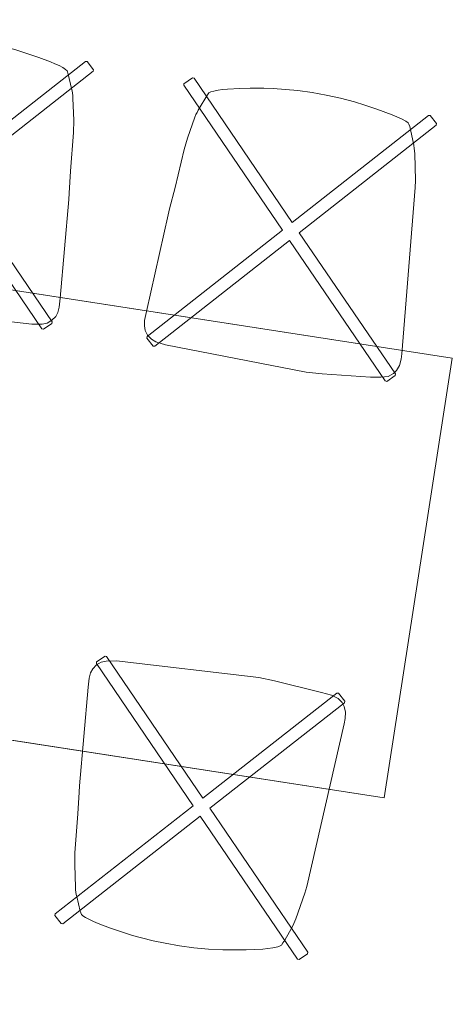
# Model space of a CAD drawing. Header units: metres. Extents: x 5509548 to 5517943, y 5680530 to 5684871.
# Tile 123 of 124: x 5516180.004 to 5516180.801, y 5683296.815 to 5683298.63. Entities that reach past the tile are written whole.
import ezdxf

# ---------------------------------------------------------------- set-up
doc = ezdxf.new("R2010")
doc.units = ezdxf.units.M
for name, color, linetype in [('Nowe_A-Meble-Jadalnia', 7, 'CONTINUOUS'), ('Nowe_A-Ściany-Zewnętrzne', 7, 'CONTINUOUS'), ('Nowe_Drzwi Archicad', 7, 'CONTINUOUS')]:
    doc.layers.add(name, color=color, linetype=linetype)
for name, color, linetype, lineweight in [('Nowe_A-Meble-Jadalnia_Nr_pióra__19', 255, 'CONTINUOUS', 0), ('Nowe_A-Meble-Jadalnia_Nr_pióra__2', 8, 'CONTINUOUS', 13), ('Nowe_A-Meble-Jadalnia_Nr_pióra__4', 7, 'CONTINUOUS', 13), ('Nowe_Drzwi Archicad_Nr_pióra__20', 1, 'CONTINUOUS', 13), ('Nowe_Drzwi Archicad_Nr_pióra__23', 7, 'CONTINUOUS', 15), ('Nowe_Drzwi Archicad_Nr_pióra__27', 7, 'CONTINUOUS', 25), ('Nowe_Drzwi Archicad_Nr_pióra__3', 7, 'CONTINUOUS', 13), ('Nowe_Drzwi Archicad_Nr_pióra__47', 7, 'CONTINUOUS', 15)]:
    doc.layers.add(name, color=color, linetype=linetype, lineweight=lineweight)

# ---------------------------------------------------------------- blocks, each defined once
blk = doc.blocks.new('WSC Drzwi 26')
at = {"layer": 'Nowe_Drzwi Archicad_Nr_pióra__20', "color": 1, "linetype": 'Continuous', "lineweight": 13}
for p, q in [((401.9999999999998, 271.9999999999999), (401.9999999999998, 671.9999999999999)), ((401.9999999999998, 671.9999999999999), (501.9999999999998, 671.9999999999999)), ((501.9999999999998, 671.9999999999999), (501.9999999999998, 271.9999999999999)), ((651.9999999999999, 472), (587.0194036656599, 548.0071187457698)), ((651.9999999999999, 472), (553.6860703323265, 453.7262145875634)), ((501.9999999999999, 271.9999999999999), (401.9999999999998, 271.9999999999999))]:
    blk.add_line(p, q, dxfattribs=at)
for centre, start, end in [((351.9999999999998, 754.8427124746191), 250.5287793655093, 289.4712206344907), ((551.9999999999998, 189.1572875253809), 70.52877936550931, 109.4712206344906)]:
    blk.add_arc(centre, 300.0000000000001, start, end, dxfattribs=at)
at = {"layer": 'Nowe_Drzwi Archicad_Nr_pióra__23', "color": 7, "linetype": 'Continuous', "lineweight": 15}
for p, q in [((-472.0000000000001, 0), (-500, 0)), ((-500, 0), (-500, -115)), ((-472.0000000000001, -40), (-472.0000000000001, 0)), ((500, 0), (472.0000000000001, 0)), ((472.0000000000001, 0), (472.0000000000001, -40)), ((500, -115), (500, 0)), ((-460, -40), (-472.0000000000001, -40)), ((-460, -115), (-460, -40)), ((472.0000000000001, -40), (460, -40)), ((460, -40), (460, -115)), ((-500, -115), (-460, -115)), ((460, -115), (500, -115))]:
    blk.add_line(p, q, dxfattribs=at)
at = {"layer": 'Nowe_Drzwi Archicad_Nr_pióra__27', "color": 7, "linetype": 'Continuous', "lineweight": 25}
for p, q in [((-500, -115), (-500, 0)), ((-500, -115), (-500, 0)), ((500, -115), (500, 0)), ((500, -115), (500, 0))]:
    blk.add_line(p, q, dxfattribs=at)
at = {"layer": 'Nowe_Drzwi Archicad_Nr_pióra__3', "color": 7, "linetype": 'Continuous', "lineweight": 13}
for p, q in [((431.9999999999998, 863.9999999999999), (431.9999999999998, 944)), ((431.9999999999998, 944), (471.9999999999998, 944)), ((471.9999999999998, 944), (471.9999999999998, 863.9999999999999)), ((471.9999999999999, 863.9999999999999), (431.9999999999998, 863.9999999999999)), ((451.9999999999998, 863.9999999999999), (451.9999999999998, 80.00000000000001)), ((500, 170), (-500, 170)), ((-500, 170), (-500, 145)), ((500, 145), (500, 170)), ((431.9999999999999, 0), (431.9999999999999, 80.00000000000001)), ((431.9999999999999, 80.00000000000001), (471.9999999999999, 80.00000000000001)), ((471.9999999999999, 80.00000000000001), (471.9999999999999, 0)), ((471.9999999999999, 0), (431.9999999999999, 0)), ((-500, -325), (-500, -350.0000000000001)), ((500, -350.0000000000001), (500, -325)), ((-500, -350.0000000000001), (500, -350.0000000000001))]:
    blk.add_line(p, q, dxfattribs=at)
at = {"layer": 'Nowe_Drzwi Archicad_Nr_pióra__3', "color": 7, "linetype": 'Continuous', "lineweight": 13, "flags": 128}
for points in [[(451.9999999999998, 863.9999999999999), (451.9999999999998, 80.00000000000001), (431.9999999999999, 80.00000000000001), (431.9999999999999, 863.9999999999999)], [(471.9999999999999, 863.9999999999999), (471.9999999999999, 80.00000000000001), (451.9999999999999, 80.00000000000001), (451.9999999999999, 863.9999999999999)]]:
    blk.add_lwpolyline(points, close=True, dxfattribs=at)
at = {"layer": 'Nowe_Drzwi Archicad_Nr_pióra__3', "color": 7, "linetype": 'Continuous', "lineweight": 13}
blk.add_arc((471.9999999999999, 0), 944, 90, 180, dxfattribs=at)
at = {"layer": 'Nowe_Drzwi Archicad_Nr_pióra__47', "color": 7, "linetype": 'Continuous', "lineweight": 15}
for p, q in [((-500, 145), (-489.9999999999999, 145)), ((-489.9999999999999, 0), (-489.9999999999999, 145)), ((500, 145), (489.9999999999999, 145)), ((489.9999999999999, 0), (489.9999999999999, 145)), ((-490, -115), (-490, -325.0000000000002)), ((490, -115), (490, -325)), ((-500, -325), (-490, -325)), ((500, -325), (490, -325))]:
    blk.add_line(p, q, dxfattribs=at)
blk = doc.blocks.new('Ściana_50', base_point=(65105.07224493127, -99042.597843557))
at = {"layer": 'Nowe_Drzwi Archicad', "color": 7, "linetype": 'Continuous', "lineweight": 13, "zscale": 1000, "rotation": 270}
blk.add_blockref('WSC Drzwi 26', (65095.07224493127, -106892.5958496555), dxfattribs=at)
blk = doc.blocks.new('Furniture_Chairs-Stools-Benches_Capdell_ICS-wood-chair')
at = {"layer": 'Nowe_A-Meble-Jadalnia_Nr_pióra__2', "color": 8, "linetype": 'Continuous', "lineweight": 13, "flags": 128}
for points in [[(1.63919, 256.2324), (-25.17237, 255.7175), (-47.94533999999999, 254.5457), (-70.23727000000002, 252.5397), (-87.16461000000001, 250.4799), (-112.0892, 246.6486), (-130.7919, 243.1955), (-153.2082, 238.5477), (-162.1134, 236.3299), (-170.0032, 233.9985), (-177.5066, 231.4137), (-182.9017, 228.9275), (-186.1, 226.7338), (-188.9624, 220.8837), (-199.5245, 195.6691), (-200.9033, 191.8118), (-202.236, 187.7255), (-203.4911, 183.3545), (-204.6254, 178.6386), (-212.2464000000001, 138.0933), (-215.1153, 116.2368), (-220.7376, 44.74842999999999), (-224.8017, 4.490387), (-225.7966, -6.989534), (-237.9326, -189.1456), (-238.7774, -205.9592), (-237.5427, -215.9207), (-234.8634, -224.0729), (-229.174, -231.8877), (-221.2378, -238.4173000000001), (-212.5685, -241.6336), (-193.7667, -244.8557), (70.08121, -254.8826000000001), (99.15836999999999, -253.4204000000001), (188.1275, -245.563), (207.1687, -243.0036), (220.0062, -239.2192000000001), (228.9134000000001, -232.7707), (233.6283, -225.9479), (237.7084, -216.1137), (238.7774, -204.4287), (238.5009, -194.5481), (216.0042, 112.25), (214.3402, 125.1887), (205.4552, 174.5314), (203.1922, 183.4025), (201.4675, 189.3808), (191.1853, 216.5887), (188.8152, 221.8983), (186.6668, 226.3054), (184.7739, 228.075), (180.4096, 230.4182), (171.8809, 233.6282), (162.7417, 236.2946), (153.6299, 238.6155), (123.7301, 244.5729), (101.1892, 248.4348000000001), (81.36465000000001, 251.1475), (55.00217, 253.9504), (28.12396, 255.5882)], [(-217.2828, 248.9389), (-220.2733, 249.2101), (-234.091, 236.3002), (-234.0234, 233.2982), (-13.45056, -2.784718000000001), (-229.7095, -234.5712), (-229.7751, -237.5732), (-215.9485000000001, -250.4736), (-212.9582, -250.2004), (2.227011, -19.56470000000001), (216.0696, -248.4442000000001), (219.0231, -248.6758), (232.8408, -235.7659), (232.8101, -232.8034), (17.893, -2.773881), (236.8019, 231.8528), (236.8306, 234.8153), (223.004, 247.7156), (220.0506, 247.4819), (2.215419, 14.00608)]]:
    blk.add_lwpolyline(points, close=True, dxfattribs=at)
blk = doc.blocks.new('Stół Jadalniany 03 27')
at = {"layer": 'Nowe_A-Meble-Jadalnia_Nr_pióra__19', "color": 255, "linetype": 'Continuous', "lineweight": 0, "flags": 128}
blk.add_lwpolyline([(0, 0), (1300, 0), (1300, 820), (0, 820)], close=True, dxfattribs=at)
at = {"layer": 'Nowe_A-Meble-Jadalnia_Nr_pióra__4', "color": 7, "linetype": 'Continuous', "lineweight": 13}
for p, q in [((1300, 820), (0, 820)), ((0, 820), (0, 0)), ((1300, 0), (1300, 820)), ((0, 0), (1300, 0))]:
    blk.add_line(p, q, dxfattribs=at)

msp = doc.modelspace()

# ---------------------------------------------------------------- block references
at = {"layer": 'Nowe_A-Meble-Jadalnia', "color": 7, "linetype": 'Continuous', "lineweight": 13, "yscale": 0.001}
for name, p, xscale, rotation in [('Furniture_Chairs-Stools-Benches_Capdell_ICS-wood-chair', (5516179.872954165, 5683298.339784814), -0.001, 351.1838518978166), ('Furniture_Chairs-Stools-Benches_Capdell_ICS-wood-chair', (5516180.502001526, 5683298.242221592), 0.001, 351.1838518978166), ('Stół Jadalniany 03 27', (5516179.390653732, 5683297.394448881), 0.001, 351.1838518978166), ('Furniture_Chairs-Stools-Benches_Capdell_ICS-wood-chair', (5516180.33660387, 5683297.175805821), -0.001, 171.1838518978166)]:
    msp.add_blockref(name, p, dxfattribs=dict(at, xscale=xscale, rotation=rotation))
at = {"layer": 'Nowe_A-Ściany-Zewnętrzne', "color": 7, "lineweight": 25, "xscale": 0.001, "yscale": 0.001, "zscale": 0.001, "rotation": 351.1838518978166}
msp.add_blockref('Ściana_50', (5516180.320929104, 5683304.208063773), dxfattribs=at)

doc.saveas('drawing.dxf')
